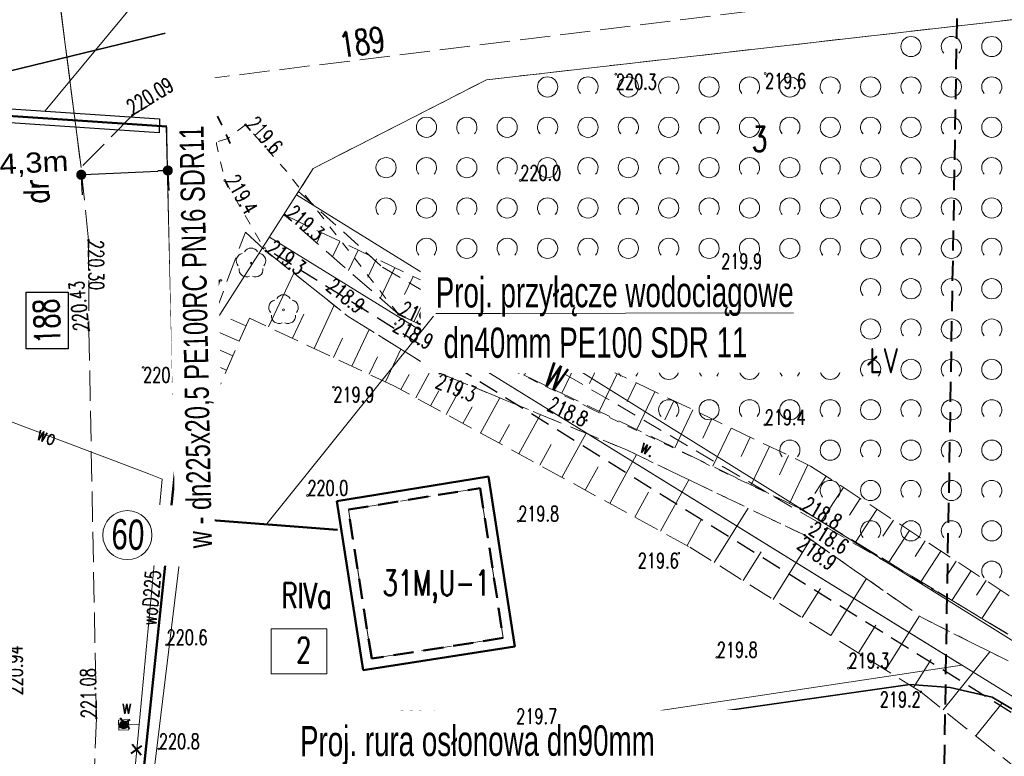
# Model space of a CAD drawing. Header units: metres. Extents: x 7496982 to 7497528, y 5603168 to 5605598.
# Tile 69 of 74: x 7497204 to 7497253, y 5605008 to 5605045. Entities that reach past the tile are written whole.
import ezdxf
from ezdxf.enums import TextEntityAlignment as Align

# ---------------------------------------------------------------- set-up
doc = ezdxf.new("R2010")
doc.units = ezdxf.units.M
doc.header["$MEASUREMENT"] = 0
for name, pattern in [('1', [0]), ('1_SULO', [0]), ('1_SUTP_A', [0]), ('1_SUWP', [0]), ('2', [1.5, 1, -0.5]), ('2_1', [0]), ('2_14', [0]), ('2_OTBB', [0]), ('2_OTBB_W', [1.5, 1, -0.5]), ('2_OTKJ', [2, 1.5, -0.5]), ('2_OTKZ_A', [1, 0.5, -0.5]), ('2_OTOO', [0]), ('2_OTRK', [1.75, 1.25, -0.5]), ('2_OTRKG', [1.75, 1.25, -0.5]), ('2_OTWM', [1, 0.5, -0.5]), ('2_OTWM_A', [2, 1, -1]), ('2_OTZK', [1.5, 1, -0.5]), ('4', [2.5, 1.5, -1]), ('GDE', [0])]:
    doc.linetypes.add(name, pattern=pattern)
doc.layers.get('0').update_dxf_attribs({"color": 250, "linetype": 'CONTINUOUS', "lineweight": 100})
doc.layers.get('Defpoints').update_dxf_attribs({"linetype": 'CONTINUOUS'})
for name, color, linetype, lineweight in [('! IS_opis woda', 7, 'CONTINUOUS', 9), ('! IS_woda', 5, 'CONTINUOUS', 50), ('! r.o.', 7, 'CONTINUOUS', 30), ('!!_IS_Woda', 5, 'CONTINUOUS', 50), ('!_gaz', 40, 'CONTINUOUS', 40), ('!COPIS', 7, 'CONTINUOUS', 15), ('2_granice działek', 6, 'CONTINUOUS', 20), ('EBUPO_L_1_L_0', 14, '1', 0), ('EBUPP_L_1_L_0', 14, '1', 0), ('EDZPD_L_0', 3, 'GDE', 18), ('EDZTD_T_0', 3, 'CONTINUOUS', 18), ('EKLTK_T_0', 90, 'CONTINUOUS', 25), ('EUZOU_T_0', 90, 'CONTINUOUS', 25), ('OTBB_L_1', 7, '2_OTBB', 50), ('OTK_L_0', 7, '2_OTKJ', 18), ('OTK_L_8', 7, '2_OTKZ_A', 35), ('OTO_L_0', 7, '2_OTOO', 35), ('OTR_L_1', 7, '2_OTRK', 18), ('OTR_T_0', 7, 'CONTINUOUS', 18), ('OTR_T_1', 7, 'CONTINUOUS', 18), ('OTW_E_T_2', 7, 'CONTINUOUS', 0), ('OTW_L_3', 7, '2_OTWM_A', 18), ('OTZ_L_1', 7, '2_OTZK', 18), ('OTZ_T_0', 3, 'CONTINUOUS', 18), ('PLAN_L_0', 214, '2', 30), ('PLAN_T_0', 214, 'CONTINUOUS', 30), ('SUL_L_1', 7, '1_SULO', 35), ('SUTP_L_0', 30, '1_SUTP_A', 18), ('SUW_E_T_2', 5, 'CONTINUOUS', 0), ('SUW_T_5', 5, 'CONTINUOUS', 18), ('SUWP_E_T_0', 5, 'CONTINUOUS', 0), ('SUWP_L_0', 5, '1_SUWP', 18), ('SZZPZ_T_0_T_0', 7, 'CONTINUOUS', 0), ('UWWPA_T_0_T_0', 5, 'CONTINUOUS', 0), ('UWWPO_L_0_L_0', 5, '1', 0), ('ZAKRES_L_0_a', 1, '2', 40)]:
    doc.layers.add(name, color=color, linetype=linetype, lineweight=lineweight)
doc.styles.add('ARIAL', font='arial.ttf', dxfattribs={"width": 0.8})
doc.styles.add('R', font='arial.ttf')
doc.styles.add('RD', font='arial.ttf', dxfattribs={"width": 1.1})
doc.styles.get("Standard").update_dxf_attribs({"font": 'Simplex.SHX', "width": 0.75})
doc.dimstyles.get("Standard").update_dxf_attribs({"dimtxt": 1, "dimasz": 1, "dimexe": 1, "dimexo": 1, "dimgap": 1, "dimtad": 1, "dimtxsty": 'Standard', "dimcen": 2.5, "dimadec": 0, "dimazin": 0, "dimtfac": 1, "dimtmove": 0, "dimatfit": 3, "dimfxl": 1, "dimarcsym": 0})

# ---------------------------------------------------------------- blocks, each defined once
blk = doc.blocks.new('2_OTZK')
at = {"linetype": 'Continuous'}
for centre in [(-1, 1), (1, -1)]:
    blk.add_circle(centre, 0.5, dxfattribs=at)
for centre, start, end in [((1, 1), 318.5904, 221.4096), ((-1, -1), 318.7031, 221.2969)]:
    blk.add_arc(centre, 0.5, start, end, dxfattribs=at)
blk = doc.blocks.new('1_SUWW')
at = {"linetype": 'Continuous'}
for radius in [0.2, 0.175, 0.15, 0.125, 0.1, 0.075, 0.05, 0.025, 0.00715]:
    blk.add_circle((0, 0), radius, dxfattribs=at)
blk = doc.blocks.new('2_OTZL')
at = {"linetype": 'Continuous'}
blk.add_circle((0, 0), 0.045, dxfattribs=at)
for centre, start, end in [((0, 0.375), 30.1401, 149.8599), ((-0.357, 0.116), 102.1445, 221.86), ((0.357, 0.116), 318.14, 77.8555), ((-0.22, -0.303), 174.1482, 293.8542), ((0.22, -0.303), 246.1458, 5.8518)]:
    blk.add_arc(centre, 0.375, start, end, dxfattribs=at)
blk = doc.blocks.new('2_OTRS')
at = {"linetype": 'Continuous'}
blk.add_circle((0, 0), 0.045, dxfattribs=at)
blk = doc.blocks.new('2_OTRN')
at = {"linetype": 'Continuous'}
blk.add_circle((0, 0), 0.045, dxfattribs=at)
blk = doc.blocks.new('WLM')
at = {"linetype": 'Continuous'}
for p, q in [((0.25, 0.25), (-0.25, 0.25)), ((-0.25, 0.25), (-0.25, -0.25)), ((0.25, -0.25), (0.25, 0.25)), ((-0.25, -0.25), (0.25, -0.25))]:
    blk.add_line(p, q, dxfattribs=at)
blk = doc.blocks.new('DLI')
at = {"linetype": 'Continuous'}
blk.add_circle((0, 0), 0.045, dxfattribs=at)
for centre, start, end in [((0, 0.375), 30.1401, 149.8599), ((-0.357, 0.116), 102.1445, 221.86), ((0.357, 0.116), 318.14, 77.8555), ((-0.22, -0.303), 174.1482, 293.8542), ((0.22, -0.303), 246.1458, 5.8518)]:
    blk.add_arc(centre, 0.375, start, end, dxfattribs=at)
blk = doc.blocks.new('krzyż')
at = {"layer": '!_gaz', "color": 1, "linetype": 'ByBlock'}
for points in [[(-0.495, 0.445), (0.488, -0.447)], [(-0.429, -0.579), (0.397, 0.536)]]:
    blk.add_lwpolyline(points, dxfattribs=at)
blk = doc.blocks.new('_Dot')
at = {"color": 0, "linetype": 'ByBlock', "lineweight": -2}
blk.add_line((-0.5, 0), (-1, 0), dxfattribs=at)
at = {"color": 0, "linetype": 'ByBlock', "const_width": 0.5}
blk.add_lwpolyline([(-0.25, 0, 1), (0.25, 0, 1)], format="xyb", close=True, dxfattribs=at)
blk = doc.blocks.new('*D635')
at = {"layer": '!COPIS', "color": 0, "lineweight": -2, "transparency": 16777216}
for p, q in [((7497206.895, 5605036.87), (7497206.939, 5605035.975)), ((7497207.389, 5605036.998), (7497210.679, 5605037.159)), ((7497211.183, 5605037.081), (7497211.227, 5605036.185))]:
    blk.add_line(p, q, dxfattribs=at)
at = {"layer": 'Defpoints', "color": 0, "transparency": 16777216}
for p in [(7497211.169, 5605037.38), (7497211.178, 5605037.184), (7497206.88, 5605037.17)]:
    blk.add_point(p, dxfattribs=at)
at = {"layer": '!COPIS', "color": 0, "lineweight": -2, "transparency": 16777216, "xscale": 0.5, "yscale": 0.5, "zscale": 0.5}
for p, rotation in [((7497206.89, 5605036.973), 182.8108354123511), ((7497211.178, 5605037.184), 2.810835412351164)]:
    blk.add_blockref('_Dot', p, dxfattribs=dict(at, rotation=rotation))
at = {"layer": '!COPIS', "color": 0, "transparency": 16777216, "insert": (7497204.548, 5605037.486), "char_height": 1, "attachment_point": 5, "rotation": 2.8108, "style": 'RD'}
blk.add_mtext('4,3m', dxfattribs=at)

msp = doc.modelspace()

# ---------------------------------------------------------------- linework, layer by layer
at = {"layer": '! IS_woda', "linetype": 'Continuous'}
msp.add_lwpolyline([(7497193.41804, 5605040.54652), (7497211.1295, 5605039.35908), (7497211.55676, 5605022.49775), (7497209.89029, 5605006.60324), (7497209.18526, 5604997.62488), (7497209.01576, 5604988.29155), (7497206.86161, 5604933.62904), (7497205.74353, 5604900.29061), (7497204.4116, 5604899.37132), (7497203.6356, 5604880.61954), (7497204.4182, 5604878.76713), (7497204.37258, 5604877.60397), (7497203.39581, 5604868.57471), (7497201.41763, 5604834.51494), (7497201.9711, 5604824.94587), (7497201.34962, 5604811.43405), (7497200.34224, 5604789.98904), (7497199.97466, 5604783.1242), (7497198.36573, 5604766.1325), (7497198.32751, 5604765.63091)], dxfattribs=at)
at = {"layer": '! r.o.', "ltscale": 0.08}
msp.add_lwpolyline([(7497197.75619, 5605040.62666), (7497210.76709, 5605039.74819), (7497210.75677, 5605039.05181), (7497197.69513, 5605039.91903)], close=True, dxfattribs=at)
at = {"layer": '!COPIS', "ltscale": 5}
msp.add_lwpolyline([(7497205.10283, 5605040.14728), (7497215.79822, 5605053.06523)], dxfattribs=at)
at = {"color": 6, "linetype": 'Continuous', "lineweight": 25}
msp.add_lwpolyline([(7497204.16479, 5605031.15419), (7497206.24472, 5605031.15419), (7497206.23944, 5605028.35148), (7497204.15951, 5605028.35148)], close=True, dxfattribs=at)
at = {"layer": '2_granice działek', "color": 4, "linetype": 'Continuous', "lineweight": 0}
msp.add_lwpolyline([(7497216.29362, 5605014.46333), (7497219.0565, 5605014.46333), (7497219.0565, 5605012.23192), (7497216.29362, 5605012.23192)], close=True, dxfattribs=at)
at = {"layer": 'EBUPO_L_1_L_0', "linetype": '4'}
for p, q in [((7497226.65226, 5605021.44503), (7497220.12077, 5605020.37671)), ((7497227.79035, 5605014.01653), (7497226.65226, 5605021.44503)), ((7497220.12077, 5605020.37671), (7497221.27579, 5605012.99692)), ((7497221.27579, 5605012.99692), (7497227.79035, 5605014.01653))]:
    msp.add_line(p, q, dxfattribs=at)
at = {"layer": 'EBUPP_L_1_L_0', "linetype": '1'}
for p, q in [((7497219.55, 5605020.79), (7497227.07, 5605022.02)), ((7497227.07, 5605022.02), (7497228.36, 5605013.6)), ((7497220.86, 5605012.42), (7497219.55, 5605020.79)), ((7497228.36, 5605013.6), (7497220.86, 5605012.42))]:
    msp.add_line(p, q, dxfattribs=at)
at = {"layer": 'EDZPD_L_0', "linetype": 'GDE'}
for p, q in [((7497213.13, 5605029.05), (7497211.0724, 5605048.7161)), ((7497275.8138, 5605047.2652), (7497226.97, 5605041.68)), ((7497226.97, 5605041.68), (7497218.38, 5605037.29)), ((7497218.38, 5605037.29), (7497213.13, 5605029.05)), ((7497217.55, 5605035.98), (7497223.63, 5605032.21)), ((7497222.12, 5605030.23), (7497216.21, 5605033.88)), ((7497258.01436, 5605010.76119), (7497223.63, 5605032.21)), ((7497250.51, 5605012.67), (7497222.12, 5605030.23)), ((7497256.82, 5605008.77), (7497222.12, 5605030.23)), ((7497213.13, 5605029.05), (7497210.4, 5605006.64)), ((7497213.13, 5605029.05), (7497210.4, 5605006.64)), ((7497210.4, 5605006.64), (7497213.13, 5605029.05)), ((7497210.4, 5605006.64), (7497250.51, 5605012.67))]:
    msp.add_line(p, q, dxfattribs=at)
at = {"layer": 'OTBB_L_1', "linetype": '2_OTBB'}
for p, q in [((7497219.55, 5605020.79), (7497227.07, 5605022.02)), ((7497227.07, 5605022.02), (7497228.36, 5605013.6)), ((7497220.86, 5605012.42), (7497219.55, 5605020.79)), ((7497228.36, 5605013.6), (7497220.86, 5605012.42))]:
    msp.add_line(p, q, dxfattribs=at)
at = {"layer": 'OTBB_L_1', "linetype": '2_OTBB_W'}
for p, q in [((7497220.1208, 5605020.3768), (7497226.6523, 5605021.4451)), ((7497226.6523, 5605021.4451), (7497227.7904, 5605014.0165)), ((7497221.2766, 5605012.9917), (7497220.1208, 5605020.3768)), ((7497227.7904, 5605014.0165), (7497221.2766, 5605012.9917))]:
    msp.add_line(p, q, dxfattribs=at)
at = {"layer": 'OTK_L_0', "linetype": '2_14'}
msp.add_line((7497206.88, 5605037.34), (7497205.62, 5605047.18), dxfattribs=at)
at = {"layer": 'OTK_L_0', "linetype": '2_OTKJ'}
for p, q in [((7497205.62, 5605047.18), (7497206.88, 5605037.34)), ((7497245.99, 5605045.82), (7497212.23, 5605041.62)), ((7497212.23, 5605041.62), (7497209.43, 5605039.92)), ((7497209.43, 5605039.92), (7497206.88, 5605037.34)), ((7497207.25, 5605033.73), (7497206.88, 5605037.34)), ((7497207.25, 5605033.73), (7497207.2733, 5605029.2725)), ((7497207.2733, 5605029.2725), (7497207.6396, 5605010.0491)), ((7497207.6396, 5605010.0491), (7497207.2076, 5604997.9522))]:
    msp.add_line(p, q, dxfattribs=at)
at = {"layer": 'OTK_L_8', "linetype": '2_OTKZ_A'}
msp.add_line((7497214.27, 5605038.52), (7497210.32, 5605047.14), dxfattribs=at)
at = {"layer": 'OTO_L_0', "linetype": '2_OTOO'}
for p, q in [((7497217.373, 5605007.355), (7497247.9373, 5605011.7148)), ((7497249.932, 5605011.566), (7497247.9373, 5605011.7148)), ((7497252.0141, 5605011.0831), (7497249.932, 5605011.566)), ((7497255.508, 5605008.9833), (7497252.0141, 5605011.0831))]:
    msp.add_line(p, q, dxfattribs=at)
at = {"layer": 'OTR_L_1', "linetype": '2_OTRK'}
for p, q in [((7497222.6001, 5605030.0613), (7497216.9855, 5605034.9699)), ((7497212.89104, 5605028.39896), (7497215.01979, 5605034.13418)), ((7497215.01979, 5605034.13418), (7497216.0284, 5605033.1964)), ((7497216.0284, 5605033.1964), (7497220.1203, 5605029.9495)), ((7497220.1203, 5605029.9495), (7497224.6534, 5605027.1378)), ((7497242.5242, 5605020.417), (7497222.6001, 5605030.0613)), ((7497211.69273, 5605021.8082), (7497212.89104, 5605028.39896)), ((7497224.6534, 5605027.1378), (7497233.8718, 5605023.3534)), ((7497233.8718, 5605023.3534), (7497242.7234, 5605019.1063)), ((7497250.6012, 5605015.5204), (7497242.5242, 5605020.417)), ((7497242.7234, 5605019.1063), (7497248.5512, 5605015.0137)), ((7497252.7855, 5605014.2105), (7497250.6012, 5605015.5204)), ((7497248.5512, 5605015.0137), (7497254.4372, 5605012.0556))]:
    msp.add_line(p, q, dxfattribs=at)
at = {"layer": 'OTR_L_1', "linetype": '2_OTRKG'}
for p, q in [((7497216.9855, 5605034.9699), (7497243.01692, 5605022.53924)), ((7497215.21945, 5605029.87365), (7497211.69273, 5605021.8082)), ((7497222.37249, 5605026.51836), (7497215.21945, 5605029.87365)), ((7497236.97355, 5605018.55415), (7497222.37249, 5605026.51836)), ((7497243.01692, 5605022.53924), (7497258.66881, 5605012.31389)), ((7497248.47035, 5605011.34228), (7497236.97355, 5605018.55415)), ((7497274.03507, 5604990.95017), (7497248.47035, 5605011.34228))]:
    msp.add_line(p, q, dxfattribs=at)
at = {"layer": 'OTR_L_1', "linetype": '2_1'}
for p, q in [((7497217.89244, 5605034.53682), (7497217.77122, 5605034.28298)), ((7497218.79937, 5605034.10373), (7497218.55694, 5605033.59606)), ((7497219.70631, 5605033.67065), (7497219.34266, 5605032.90913)), ((7497220.61324, 5605033.23756), (7497220.12839, 5605032.22221)), ((7497221.52018, 5605032.80448), (7497221.08709, 5605031.89754)), ((7497222.42711, 5605032.37139), (7497221.69983, 5605030.84837)), ((7497216.16566, 5605029.42981), (7497217.41599, 5605032.09535)), ((7497223.33405, 5605031.93831), (7497222.90096, 5605031.03137)), ((7497224.24098, 5605031.50523), (7497223.37285, 5605029.68725)), ((7497225.14997, 5605031.07116), (7497224.71475, 5605030.15976)), ((7497218.42342, 5605028.37076), (7497219.42336, 5605030.50252)), ((7497226.06137, 5605030.63595), (7497225.18863, 5605028.80832)), ((7497217.35754, 5605028.87073), (7497217.91662, 5605030.06261)), ((7497226.97518, 5605030.19958), (7497226.53766, 5605029.28334)), ((7497214.71823, 5605028.7274), (7497213.25107, 5605029.36894)), ((7497215.04839, 5605029.48245), (7497214.29334, 5605029.8126)), ((7497227.89142, 5605029.76205), (7497227.01405, 5605027.92472)), ((7497219.38616, 5605027.91917), (7497219.83775, 5605028.88191)), ((7497220.29564, 5605027.49255), (7497221.14887, 5605029.31152)), ((7497228.81008, 5605029.32336), (7497228.37024, 5605028.40226)), ((7497229.73118, 5605028.88352), (7497228.84916, 5605027.03643)), ((7497230.65473, 5605028.4425), (7497230.21254, 5605027.51651)), ((7497214.39746, 5605027.99382), (7497213.68474, 5605028.30547)), ((7497221.15482, 5605027.08954), (7497221.55783, 5605027.94871)), ((7497221.96646, 5605026.70882), (7497222.7279, 5605028.33211)), ((7497231.58072, 5605028.00032), (7497230.69401, 5605026.14343)), ((7497214.08582, 5605027.2811), (7497212.79076, 5605027.84738)), ((7497232.50916, 5605027.55696), (7497232.06463, 5605026.62606)), ((7497222.72879, 5605026.32401), (7497223.1379, 5605027.07403)), ((7497223.45843, 5605025.92603), (7497224.25439, 5605027.38529)), ((7497233.44007, 5605027.11243), (7497232.54865, 5605025.24569)), ((7497213.77682, 5605026.57443), (7497213.07015, 5605026.88343)), ((7497224.97339, 5605025.09969), (7497225.82315, 5605026.65759)), ((7497234.37344, 5605026.66672), (7497233.92655, 5605025.73088)), ((7497213.46782, 5605025.86776), (7497212.5072, 5605026.2878)), ((7497224.19444, 5605025.52457), (7497224.5959, 5605026.26058)), ((7497235.30929, 5605026.21983), (7497234.41314, 5605024.34318)), ((7497213.15882, 5605025.16108), (7497212.45214, 5605025.47009)), ((7497225.79778, 5605024.65002), (7497226.24744, 5605025.47441)), ((7497226.67026, 5605024.17412), (7497227.62206, 5605025.91909)), ((7497236.24762, 5605025.77176), (7497235.79835, 5605024.83094)), ((7497228.57089, 5605023.13742), (7497229.63697, 5605025.09191)), ((7497237.18843, 5605025.32249), (7497236.28752, 5605023.43588)), ((7497212.84981, 5605024.45441), (7497212.22364, 5605024.72822)), ((7497227.59364, 5605023.67046), (7497228.0973, 5605024.59384)), ((7497238.13174, 5605024.87204), (7497237.68009, 5605023.92623)), ((7497230.69973, 5605021.97623), (7497231.89383, 5605024.16541)), ((7497239.07755, 5605024.42039), (7497238.17186, 5605022.52376)), ((7497212.54081, 5605023.74774), (7497212.08186, 5605023.94843)), ((7497229.60514, 5605022.57328), (7497230.16928, 5605023.60753)), ((7497240.02587, 5605023.96755), (7497239.57182, 5605023.01672)), ((7497212.23181, 5605023.04107), (7497211.94008, 5605023.16864)), ((7497233.0687, 5605020.68406), (7497234.38927, 5605023.10511)), ((7497240.9767, 5605023.5135), (7497240.0662, 5605021.6068)), ((7497241.93005, 5605023.05825), (7497241.47359, 5605022.10238)), ((7497242.88592, 5605022.6018), (7497241.97059, 5605020.68497)), ((7497211.92281, 5605022.3344), (7497211.7983, 5605022.38885)), ((7497231.85818, 5605021.34435), (7497232.49006, 5605022.50279)), ((7497235.58761, 5605019.31011), (7497236.97966, 5605021.86221)), ((7497243.78454, 5605022.03776), (7497243.22654, 5605021.18363)), ((7497234.31156, 5605020.00614), (7497234.98948, 5605021.249)), ((7497244.63867, 5605021.47976), (7497243.54148, 5605019.80029)), ((7497245.47841, 5605020.93116), (7497244.93906, 5605020.10558)), ((7497238.24496, 5605017.7566), (7497239.93183, 5605020.44573)), ((7497246.30399, 5605020.39181), (7497245.24347, 5605018.76847)), ((7497236.89774, 5605018.5955), (7497237.61235, 5605019.90563)), ((7497247.11566, 5605019.86155), (7497246.59433, 5605019.06356)), ((7497247.91365, 5605019.34022), (7497246.88857, 5605017.77114)), ((7497241.15471, 5605015.93133), (7497243.017, 5605018.90012)), ((7497248.69819, 5605018.82768), (7497248.19429, 5605018.05637)), ((7497239.67031, 5605016.86248), (7497240.56443, 5605018.28784)), ((7497249.4695, 5605018.32378), (7497248.47869, 5605016.80715)), ((7497250.22782, 5605017.82838), (7497249.74076, 5605017.08284)), ((7497250.97336, 5605017.34132), (7497250.01566, 5605015.87538)), ((7497244.01151, 5605014.13928), (7497245.78056, 5605016.9594)), ((7497251.70633, 5605016.86247), (7497251.2358, 5605016.14224)), ((7497242.60145, 5605015.0238), (7497243.50899, 5605016.47055)), ((7497252.42656, 5605016.39195), (7497251.50363, 5605014.97922)), ((7497246.72527, 5605012.43695), (7497248.40573, 5605015.11586)), ((7497245.38582, 5605013.27718), (7497246.24791, 5605014.65149)), ((7497249.58964, 5605010.44945), (7497251.89138, 5605013.33504)), ((7497248.1198, 5605011.56217), (7497248.99458, 5605012.95671)), ((7497251.20229, 5605009.1631), (7497252.48865, 5605010.77575))]:
    msp.add_line(p, q, dxfattribs=at)
msp.add_point((7497216.9855, 5605034.9699), dxfattribs=at)
at = {"layer": 'OTW_L_3', "linetype": '2_OTWM'}
for p, q in [((7497215.03, 5605039.45), (7497214.15, 5605038.77)), ((7497217.07, 5605037.13), (7497215.03, 5605039.45)), ((7497214.15, 5605038.77), (7497213.57, 5605038.59)), ((7497213.57, 5605038.59), (7497214, 5605036.69)), ((7497214, 5605036.69), (7497216.0284, 5605033.1964)), ((7497222.6001, 5605030.0613), (7497217.07, 5605037.13)), ((7497216.0284, 5605033.1964), (7497220.1203, 5605029.9495)), ((7497220.1203, 5605029.9495), (7497224.6534, 5605027.1378)), ((7497232.1795, 5605025.3596), (7497222.6001, 5605030.0613)), ((7497224.6534, 5605027.1378), (7497233.8718, 5605023.3534)), ((7497242.5242, 5605020.417), (7497232.1795, 5605025.3596)), ((7497233.8718, 5605023.3534), (7497242.7234, 5605019.1063)), ((7497250.6012, 5605015.5204), (7497242.5242, 5605020.417)), ((7497242.7234, 5605019.1063), (7497248.5512, 5605015.0137)), ((7497252.7855, 5605014.2105), (7497250.6012, 5605015.5204)), ((7497248.5512, 5605015.0137), (7497254.4372, 5605012.0556))]:
    msp.add_line(p, q, dxfattribs=at)
at = {"layer": 'OTZ_L_1', "linetype": '2_OTZK'}
for p, q in [((7497275.8138, 5605047.2652), (7497226.97, 5605041.68)), ((7497226.97, 5605041.68), (7497218.38, 5605037.29)), ((7497218.38, 5605037.29), (7497217.6513, 5605036.1463)), ((7497217.6513, 5605036.1463), (7497221.8186, 5605032.3888)), ((7497221.8186, 5605032.3888), (7497250.6012, 5605015.5204)), ((7497250.6012, 5605015.5204), (7497252.7855, 5605014.2105))]:
    msp.add_line(p, q, dxfattribs=at)
at = {"layer": 'PLAN_L_0', "linetype": '2'}
msp.add_line((7497252.95485, 5605010.32224), (7497215.95839, 5605033.35411), dxfattribs=at)
at = {"layer": 'SUL_L_1', "linetype": '1_SULO'}
msp.add_line((7497201.152, 5605041.58), (7497213.103, 5605044.491), dxfattribs=at)
at = {"layer": 'SUTP_L_0', "linetype": '1_SUTP_A'}
for p, q in [((7497213.14, 5605047.395), (7497213.103, 5605044.491)), ((7497213.103, 5605044.491), (7497201.152, 5605041.58))]:
    msp.add_line(p, q, dxfattribs=at)
at = {"layer": 'SUWP_L_0', "linetype": '1_SUWP'}
for p, q in [((7497199.93963, 5605026.03853), (7497210.23521, 5605022.15966)), ((7497210.90134, 5605021.88389), (7497210.23521, 5605022.15966)), ((7497209.7576, 5605009.73207), (7497210.90134, 5605021.88389)), ((7497208.99, 5605009.71), (7497209.7576, 5605009.73207)), ((7497209.3482, 5605005.38234), (7497209.7576, 5605009.73207))]:
    msp.add_line(p, q, dxfattribs=at)
at = {"layer": 'UWWPO_L_0_L_0', "linetype": '1'}
msp.add_line((7497208.99, 5605009.71), (7497209.7576, 5605009.73207), dxfattribs=at)
at = {"layer": 'ZAKRES_L_0_a', "linetype": '2'}
msp.add_line((7497251.10985, 5605094.20397), (7497246.726, 5604838.99377), dxfattribs=at)

# ---------------------------------------------------------------- block references
at = {"layer": '!_gaz', "linetype": 'ByBlock', "transparency": 33554687, "xscale": 0.5, "yscale": 0.5, "zscale": 0.5, "rotation": 77.69848993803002}
for p in [(7497210.73041, 5605020.31095), (7497209.04297, 5605009.78534), (7497209.62673, 5605008.4839)]:
    msp.add_blockref('krzyż', p, dxfattribs=at)
at = {"layer": 'OTR_T_0'}
for p in [(7497209.43, 5605039.92), (7497207.25, 5605033.73)]:
    msp.add_blockref('2_OTRS', p, dxfattribs=at)
for p, rotation in [((7497207.2733, 5605029.2725), 96.00299793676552), ((7497207.6396, 5605010.0491), 90.89999968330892)]:
    msp.add_blockref('2_OTRS', p, dxfattribs=dict(at, rotation=rotation))
at = {"layer": 'OTR_T_1'}
for p in [(7497233.3735, 5605041.956), (7497240.7669, 5605041.9939), (7497215.03, 5605039.45), (7497214, 5605036.69), (7497228.6349, 5605036.6902), (7497238.5885, 5605032.3085), (7497213.8072, 5605031.741), (7497209.959, 5605027.4285), (7497219.3813, 5605026.4511), (7497240.74329, 5605024.57584), (7497218.0934, 5605021.0792), (7497228.5342, 5605019.7991), (7497236.48359, 5605018.22491), (7497211.1202, 5605013.67), (7497238.3709, 5605013.0571), (7497244.891, 5605012.5196), (7497248.47035, 5605011.34228), (7497222.5602, 5605009.6459), (7497230.46158, 5605009.76186), (7497210.7372, 5605008.5158)]:
    msp.add_blockref('2_OTRN', p, dxfattribs=at)
for p, rotation in [((7497216.9855, 5605034.9699), 318.9959874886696), ((7497216.0284, 5605033.1964), 322.3979954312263), ((7497220.7865, 5605030.3539), 321.6959885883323), ((7497222.6001, 5605030.0613), 334.8000070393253), ((7497222.4489, 5605029.5864), 331.4970095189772), ((7497224.6534, 5605027.1378), 338.6999904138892), ((7497231.9099, 5605024.8025), 334.8000070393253), ((7497242.5242, 5605020.417), 328.6266427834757), ((7497242.7234, 5605019.1063), 324.8709164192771), ((7497243.0654, 5605019.5179), 328.3574855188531)]:
    msp.add_blockref('2_OTRN', p, dxfattribs=dict(at, rotation=rotation))
at = {"layer": 'OTZ_L_1'}
for p in [(7497248.9899, 5605042.3262), (7497252.9899, 5605042.3262), (7497230.9899, 5605040.3262), (7497234.9899, 5605040.3262), (7497238.9899, 5605040.3262), (7497242.9899, 5605040.3262), (7497246.9899, 5605040.3262), (7497250.9899, 5605040.3262), (7497224.9899, 5605038.3262), (7497228.9899, 5605038.3262), (7497232.9899, 5605038.3262), (7497236.9899, 5605038.3262), (7497240.9899, 5605038.3262), (7497244.9899, 5605038.3262), (7497248.9899, 5605038.3262), (7497252.9899, 5605038.3262), (7497222.9899, 5605036.3262), (7497226.9899, 5605036.3262), (7497230.9899, 5605036.3262), (7497234.9899, 5605036.3262), (7497238.9899, 5605036.3262), (7497242.9899, 5605036.3262), (7497246.9899, 5605036.3262), (7497250.9899, 5605036.3262), (7497224.9899, 5605034.3262), (7497228.9899, 5605034.3262), (7497232.9899, 5605034.3262), (7497236.9899, 5605034.3262), (7497240.9899, 5605034.3262), (7497244.9899, 5605034.3262), (7497248.9899, 5605034.3262), (7497252.9899, 5605034.3262), (7497226.9899, 5605032.3262), (7497230.9899, 5605032.3262), (7497234.9899, 5605032.3262), (7497238.9899, 5605032.3262), (7497242.9899, 5605032.3262), (7497246.9899, 5605032.3262), (7497250.9899, 5605032.3262), (7497232.9899, 5605030.3262), (7497236.9899, 5605030.3262), (7497240.9899, 5605030.3262), (7497244.9899, 5605030.3262), (7497248.9899, 5605030.3262), (7497252.9899, 5605030.3262), (7497234.9899, 5605028.3262), (7497238.9899, 5605028.3262), (7497242.9899, 5605028.3262), (7497246.9899, 5605028.3262), (7497250.9899, 5605028.3262), (7497236.9899, 5605026.3262), (7497240.9899, 5605026.3262), (7497244.9899, 5605026.3262), (7497248.9899, 5605026.3262), (7497252.9899, 5605026.3262), (7497242.9899, 5605024.3262), (7497246.9899, 5605024.3262), (7497250.9899, 5605024.3262), (7497244.9899, 5605022.3262), (7497248.9899, 5605022.3262), (7497252.9899, 5605022.3262), (7497246.9899, 5605020.3262), (7497250.9899, 5605020.3262), (7497252.9899, 5605018.3262)]:
    msp.add_blockref('2_OTZK', p, dxfattribs=at)
at = {"layer": 'OTZ_T_0'}
for p in [(7497215.2996, 5605032.5911), (7497216.91, 5605030.28)]:
    msp.add_blockref('2_OTZL', p, dxfattribs=at)
at = {"layer": 'SUW_T_5'}
msp.add_blockref('1_SUWW', (7497208.99, 5605009.71), dxfattribs=at)
at = {"layer": 'SZZPZ_T_0_T_0'}
for p in [(7497215.2996, 5605032.5911), (7497216.91, 5605030.28)]:
    msp.add_blockref('DLI', p, dxfattribs=at)
at = {"layer": 'UWWPA_T_0_T_0', "rotation": 2.206332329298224}
msp.add_blockref('WLM', (7497208.99, 5605009.71), dxfattribs=at)

# ---------------------------------------------------------------- texts
at = {"layer": 'EDZTD_T_0', "width": 0.7}
for s, rotation, p in [('189', 8.401724, (7497219.59332, 5605044.0043)), ('188', 92.590226, (7497204.61042, 5605028.55984)), ('190', 330.294688, (7497226.44755, 5605029.73071))]:
    msp.add_text(s, height=1.25001, rotation=rotation, dxfattribs=at).set_placement(p, align=Align.TOP_LEFT)
for s, p in [('3', (7497240.11684, 5605039.36983)), ('2', (7497217.5321, 5605014.04704))]:
    msp.add_text(s, height=1.25001, dxfattribs=at).set_placement(p, align=Align.TOP_LEFT)
at = {"layer": 'EKLTK_T_0', "width": 0.7}
for s, p in [('ŁV', (7497245.90683, 5605028.38199)), ('RIVa', (7497216.80886, 5605016.74261))]:
    msp.add_text(s, height=1.25001, dxfattribs=at).set_placement(p, align=Align.TOP_LEFT)
at = {"layer": 'EUZOU_T_0', "lineweight": 13, "width": 0.7}
for s, rotation, p in [('dr', 91.455622, (7497204.045, 5605035.5249)), ('W', 333.402077, (7497230.2493, 5605027.70152))]:
    msp.add_text(s, height=1.25001, rotation=rotation, dxfattribs=at).set_placement(p, align=Align.TOP_LEFT)
at = {"layer": 'OTR_T_0', "lineweight": 9, "width": 0.7}
for s, rotation, p in [('220.09', 31.263733, (7497209.43, 5605039.92)), ('220.30', 270.299488, (7497207.25, 5605033.73)), ('220.43', 96.002998, (7497207.2733, 5605029.2725)), ('221.08', 90.9, (7497207.6396, 5605010.0491))]:
    msp.add_text(s, height=0.75, rotation=rotation, dxfattribs=at).set_placement(p)
msp.add_text('220.94', height=0.75, rotation=90.099993, dxfattribs=at).set_placement((7497203.2393, 5605011.1717), align=Align.TOP_LEFT)
at = {"layer": 'OTR_T_1', "lineweight": 9, "width": 0.7}
for s, p in [('220.3', (7497233.3735, 5605041.956)), ('219.6', (7497240.7669, 5605041.9939)), ('220.0', (7497209.959, 5605027.4285)), ('219.9', (7497219.3813, 5605026.4511))]:
    msp.add_text(s, height=0.75, dxfattribs=at).set_placement(p, align=Align.TOP_LEFT)
for s, rotation, p in [('219.6', 311.3255, (7497215.03, 5605039.45)), ('219.4', 300.139642, (7497214, 5605036.69)), ('219.3', -41.004013, (7497216.9855, 5605034.9699)), ('219.3', -37.602005, (7497216.0284, 5605033.1964)), ('219.2', -25.199993, (7497222.6001, 5605030.0613)), ('218.8', 328.626643, (7497242.5242, 5605020.417))]:
    msp.add_text(s, height=0.75, rotation=rotation, dxfattribs=at).set_placement(p)
for s, p in [('220.0', (7497228.6349, 5605036.6902)), ('219.9', (7497238.5885, 5605032.3085)), ('219.4', (7497240.74329, 5605024.57584)), ('220.0', (7497218.0934, 5605021.0792)), ('219.8', (7497228.5342, 5605019.7991)), ('220.6', (7497211.1202, 5605013.67)), ('219.8', (7497238.3709, 5605013.0571)), ('219.3', (7497244.891, 5605012.5196)), ('220.1', (7497222.5602, 5605009.6459)), ('220.8', (7497210.7372, 5605008.5158))]:
    msp.add_text(s, height=0.75, dxfattribs=at).set_placement(p)
for s, p in [('219.7', (7497213.8072, 5605031.741)), ('219.6', (7497236.48359, 5605018.22491)), ('219.2', (7497248.47035, 5605011.34228))]:
    msp.add_text(s, height=0.75, dxfattribs=at).set_placement(p, align=Align.TOP_RIGHT)
for s, rotation, p in [('218.9', -38.304011, (7497220.7865, 5605030.3539)), ('218.8', -25.199993, (7497231.9099, 5605024.8025))]:
    msp.add_text(s, height=0.75, rotation=rotation, dxfattribs=at).set_placement(p, align=Align.MIDDLE_RIGHT)
for s, rotation, p in [('218.9', -28.50299, (7497222.4489, 5605029.5864)), ('218.6', 328.357486, (7497243.0654, 5605019.5179))]:
    msp.add_text(s, height=0.75, rotation=rotation, dxfattribs=at).set_placement(p, align=Align.MIDDLE_LEFT)
for s, rotation, p in [('219.3', -21.30001, (7497224.6534, 5605027.1378)), ('218.9', 324.870916, (7497242.7234, 5605019.1063))]:
    msp.add_text(s, height=0.75, rotation=rotation, dxfattribs=at).set_placement(p, align=Align.TOP_LEFT)
msp.add_text('219.7', height=0.75, dxfattribs=at).set_placement((7497230.46158, 5605009.76186), align=Align.RIGHT)
at = {"layer": 'OTW_E_T_2', "lineweight": 9, "width": 0.7}
msp.add_text('w.', height=0.75, rotation=334.230673, dxfattribs=at).set_placement((7497234.98066, 5605023.44755), align=Align.MIDDLE)
at = {"layer": 'PLAN_T_0', "width": 0.7}
msp.add_text('31M,U-1', height=1.25, dxfattribs=at).set_placement((7497221.81954, 5605016.1259))
at = {"layer": 'SUW_E_T_2', "lineweight": 9, "width": 0.7}
msp.add_text('w', height=0.75, dxfattribs=at).set_placement((7497208.89823, 5605010.25479))
at = {"layer": 'SUWP_E_T_0', "lineweight": 9, "width": 0.7}
for s, rotation, p in [('wo', 339.356091, (7497205.19311, 5605024.05928)), ('woD225', 85.428007, (7497210.34787, 5605016.00347))]:
    msp.add_text(s, height=0.75, rotation=rotation, dxfattribs=at).set_placement(p, align=Align.MIDDLE)

# ---------------------------------------------------------------- next in the draw order: texts
at = {"layer": '! IS_opis woda', "color": 7, "lineweight": 9, "insert": (7497212.16585, 5605018.45447), "char_height": 1.2, "attachment_point": 1, "rotation": 91.14815, "style": 'R', "bg_fill": 2}
msp.add_mtext_dynamic_manual_height_columns('{\\W0.7;w - \\fArial|b0|i0|c238|p34;dn225x20,5\\fArial|b0|i0|c238|p34; PE100RC \\fArial|b0|i0|c238|p34;PN16 \\fArial|b0|i0|c238|p34;SDR11 } ', width=34.9196507, gutter_width=12.5, heights=[0], dxfattribs=at)
at = {"layer": '!COPIS', "ltscale": 5, "char_height": 1.5, "attachment_point": 1, "rotation": 0.101404, "style": 'ARIAL', "bg_fill": 3, "box_fill_scale": 1.5, "bg_fill_color": 256, "bg_fill_transparency": 0}
for s, width, insert in [('{\\fArial Narrow|b0|i0|c238|p34;\\LProj. przyłącze wodociągowe\\P\\l dn40mm PE100 SDR 11}', 19.6611496, (7497224.44772, 5605031.89366)), ('{\\fArial Narrow|b0|i0|c238|p34;Proj. rura osłonowa dn90mm\\P\\O PE100 SDR 17; L=9,0m - PRZEWIERT}', 26.9039343, (7497217.72636, 5605009.65721))]:
    msp.add_mtext_dynamic_manual_height_columns(s, width=width, gutter_width=12.5, heights=[0], dxfattribs=dict(at, insert=insert))

# ---------------------------------------------------------------- next in the draw order: linework, layer by layer
at = {"layer": '! IS_woda', "linetype": 'Continuous'}
msp.add_lwpolyline([(7497211.52114, 5605020.02616), (7497211.30417, 5605020.04344), (7497211.30417, 5605020.04344)], dxfattribs=at)
at = {"layer": '! IS_woda', "color": 4, "linetype": 'Continuous'}
msp.add_lwpolyline([(7497211.99613, 5605019.96265), (7497212.28499, 5605019.93353), (7497219.57771, 5605019.37145)], dxfattribs=at)
at = {"layer": '!!_IS_Woda', "lineweight": 13}
msp.add_lwpolyline([(7497211.57103, 5605020.44932), (7497211.94672, 5605019.54139), (7497212.04548, 5605020.37911), (7497211.47227, 5605019.6116)], close=True, dxfattribs=at)
at = {"layer": '!COPIS', "ltscale": 5}
msp.add_lwpolyline([(7497216.08773, 5605019.66971), (7497224.33771, 5605029.95986)], dxfattribs=at)

# ---------------------------------------------------------------- next in the draw order: dimensions: what is measured, and where the dimension line sits
at = {"layer": '!COPIS'}
dim = msp.add_linear_dim(base=(7497211.1783, 5605037.18393), p1=(7497206.88028, 5605037.16962), p2=(7497211.16867, 5605037.38017), angle=2.810835, text='4,3m', dimstyle='Standard', override={"dimasz": 0.5, "dimexo": 0.3, "dimtxsty": 'RD', "dimblk1": 'Dot', "dimblk2": 'Dot', "dimsah": 1, "dimtmove": 2}, dxfattribs=at)
dim.commit()
dim.dimension.update_dxf_attribs({"geometry": '*D635', "text_midpoint": (7497204.54819, 5605037.48558), "dimtype": 161})

# ---------------------------------------------------------------- next in the draw order: texts
at = {"layer": '! IS_opis woda', "lineweight": 9, "insert": (7497208.41035, 5605019.9188), "char_height": 1.5, "attachment_point": 1, "rotation": 358.383603, "line_spacing_factor": 1.5, "style": 'R', "bg_fill": 2}
msp.add_mtext_dynamic_manual_height_columns('{\\W0.7;60}', width=4.3403357, gutter_width=12.5, heights=[0], dxfattribs=at)

# ---------------------------------------------------------------- next in the draw order: linework, layer by layer
at = {"layer": '! IS_opis woda', "lineweight": 9}
msp.add_circle((7497209.17571, 5605019.11544), 1.217, dxfattribs=at)

doc.saveas('drawing.dxf')
